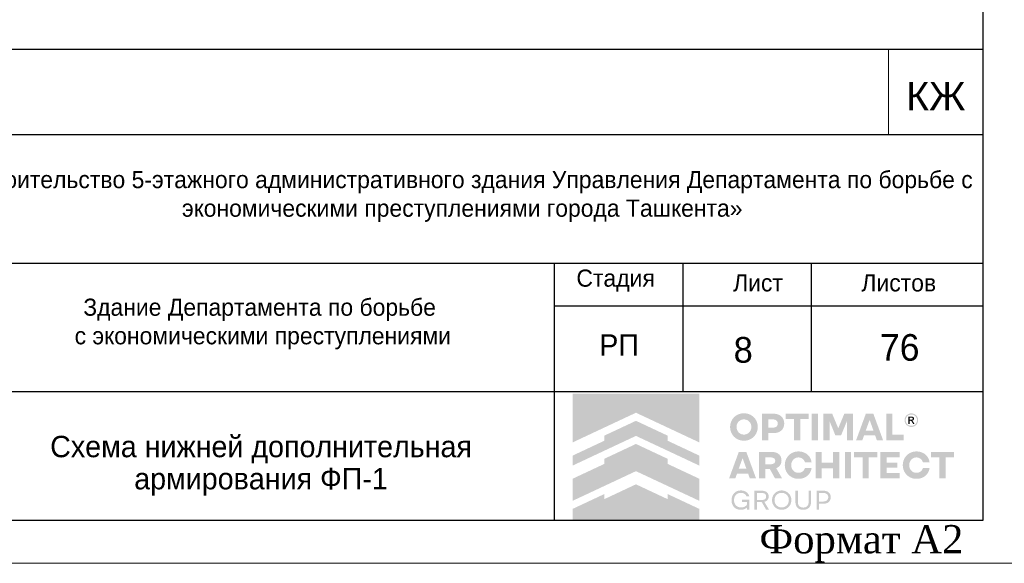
# Model space of a CAD drawing. Header units: millimetres. Extents: x -33345 to 4712671, y -3392 to 121473.
# Tile 87 of 256: x 583146 to 594638, y 44501 to 50845. Entities that reach past the tile are written whole.
import ezdxf

# ---------------------------------------------------------------- set-up
doc = ezdxf.new("R2010")
doc.units = ezdxf.units.MM
doc.layers.add('_линия', color=7, linetype='Continuous')
doc.layers.add('Маркировка', color=7, linetype='Continuous')
for name, color, linetype, lineweight in [('Lina', 7, 'Continuous', 20), ('КЖ Текст', 250, 'Continuous', 15), ('Текст', 7, 'Continuous', 20)]:
    doc.layers.add(name, color=color, linetype=linetype, lineweight=lineweight)
doc.styles.add('ISO', font='isocpeui.ttf')
doc.styles.get("Standard").update_dxf_attribs({"font": 'arial.ttf'})
doc.styles.add('Times New Roman', font='times.ttf')
doc.styles.add('X-U-RW-01$0$StyleROMANS', font='GOTHIC.TTF')

# ---------------------------------------------------------------- blocks, each defined once
blk = doc.blocks.new('awe4tD')
at = {"layer": 'Lina', "ltscale": 10}
blk.add_lwpolyline([(-44239015, 22734378), (-44314815, 22734378), (-44314815, 22776378), (-44239015, 22776378)], close=True, dxfattribs=at)
at = {"layer": 'Lina', "lineweight": 30, "ltscale": 10}
blk.add_lwpolyline([(-44239515, 22734878), (-44312815, 22734878), (-44312815, 22775878), (-44239515, 22775878)], close=True, dxfattribs=at)
at = {"layer": 'Lina', "ltscale": 10, "insert": (-44242123, 22734824), "char_height": 330, "width": 2502.94, "attachment_point": 1, "style": 'Times New Roman'}
blk.add_mtext('Формат А2', dxfattribs=at)
blk = doc.blocks.new('logo')
at = {"true_color": 0x90e0ed}
h = blk.add_hatch(color=141, dxfattribs=at)
h.dxf.hatch_style = 1
h.paths.add_polyline_path([(5.672, 5.668), (0.009, 5.668), (0.009, 3.483), (1.425, 4.147), (2.84, 4.81), (4.256, 4.147), (5.672, 3.483)])
at = {"true_color": 0x1f2877}
h = blk.add_hatch(color=166, dxfattribs=at)
h.dxf.hatch_style = 1
h.paths.add_polyline_path([(2.84, 4.449), (1.425, 3.786), (1.425, 3.558), (0.009, 2.894), (0.009, 2.448), (1.425, 3.112), (2.84, 3.775), (4.256, 3.112), (5.672, 2.448), (5.672, 2.894), (4.256, 3.558), (4.256, 3.786)])
h.paths.add_polyline_path([(2.84, 3.415), (1.425, 2.751), (1.425, 2.523), (0.009, 1.86), (0.009, 0.873), (1.425, 1.536), (2.84, 2.199), (4.256, 1.536), (5.672, 0.873), (5.672, 1.86), (4.256, 2.523), (4.256, 2.751)])
h.paths.add_polyline_path([(2.84, 1.611), (1.425, 0.947), (1.425, 1.176), (0.009, 0.512), (0.009, 0.005), (5.672, 0.005), (5.672, 0.512), (4.256, 1.176), (4.256, 0.947)])
at = {"true_color": 0x212121}
h = blk.add_hatch(color=250, dxfattribs=at)
h.dxf.hatch_style = 1
h.paths.add_polyline_path([(8.107, 4.61), (8.086, 4.63), (8.064, 4.649), (8.041, 4.667), (8.017, 4.683), (7.992, 4.699), (7.967, 4.713), (7.94, 4.726), (7.912, 4.738), (7.884, 4.749), (7.855, 4.759), (7.825, 4.766), (7.795, 4.773), (7.763, 4.778), (7.732, 4.782), (7.7, 4.784), (7.667, 4.785), (7.634, 4.784), (7.602, 4.782), (7.571, 4.778), (7.54, 4.773), (7.51, 4.766), (7.48, 4.758), (7.451, 4.749), (7.422, 4.738), (7.394, 4.725), (7.367, 4.712), (7.341, 4.697), (7.316, 4.682), (7.292, 4.665), (7.269, 4.648), (7.247, 4.629), (7.226, 4.609), (7.206, 4.588), (7.187, 4.566), (7.169, 4.544), (7.153, 4.52), (7.137, 4.495), (7.122, 4.47), (7.109, 4.443), (7.097, 4.416), (7.086, 4.387), (7.076, 4.359), (7.068, 4.329), (7.061, 4.299), (7.056, 4.268), (7.053, 4.237), (7.05, 4.205), (7.05, 4.173), (7.05, 4.14), (7.053, 4.108), (7.056, 4.077), (7.061, 4.047), (7.068, 4.016), (7.076, 3.987), (7.086, 3.958), (7.097, 3.93), (7.109, 3.903), (7.122, 3.876), (7.137, 3.85), (7.153, 3.826), (7.169, 3.802), (7.187, 3.779), (7.206, 3.757), (7.226, 3.736), (7.247, 3.716), (7.269, 3.697), (7.292, 3.679), (7.316, 3.662), (7.341, 3.647), (7.367, 3.633), (7.394, 3.619), (7.422, 3.607), (7.451, 3.596), (7.48, 3.587), (7.51, 3.579), (7.54, 3.573), (7.571, 3.568), (7.602, 3.564), (7.634, 3.562), (7.667, 3.561), (7.7, 3.562), (7.732, 3.564), (7.763, 3.568), (7.795, 3.573), (7.825, 3.579), (7.855, 3.587), (7.884, 3.596), (7.912, 3.607), (7.94, 3.619), (7.967, 3.633), (7.992, 3.647), (8.017, 3.662), (8.041, 3.679), (8.064, 3.697), (8.086, 3.716), (8.107, 3.736), (8.127, 3.757), (8.146, 3.779), (8.164, 3.802), (8.181, 3.826), (8.196, 3.85), (8.211, 3.876), (8.224, 3.903), (8.237, 3.93), (8.248, 3.958), (8.257, 3.987), (8.265, 4.016), (8.272, 4.047), (8.277, 4.077), (8.281, 4.108), (8.283, 4.14), (8.284, 4.173), (8.283, 4.205), (8.281, 4.237), (8.277, 4.268), (8.272, 4.299), (8.265, 4.329), (8.257, 4.359), (8.248, 4.387), (8.237, 4.416), (8.224, 4.443), (8.211, 4.47), (8.196, 4.495), (8.181, 4.52), (8.164, 4.544), (8.146, 4.567), (8.127, 4.589)])
h.paths.add_polyline_path([(7.841, 4.464), (7.854, 4.455), (7.867, 4.446), (7.879, 4.436), (7.891, 4.426), (7.902, 4.415), (7.913, 4.403), (7.923, 4.391), (7.933, 4.379), (7.942, 4.366), (7.95, 4.352), (7.958, 4.338), (7.965, 4.324), (7.972, 4.308), (7.977, 4.293), (7.982, 4.277), (7.987, 4.261), (7.99, 4.244), (7.993, 4.228), (7.995, 4.21), (7.996, 4.193), (7.996, 4.175), (7.996, 4.157), (7.995, 4.139), (7.993, 4.121), (7.99, 4.104), (7.987, 4.088), (7.982, 4.071), (7.977, 4.055), (7.972, 4.039), (7.965, 4.024), (7.958, 4.009), (7.95, 3.994), (7.942, 3.981), (7.933, 3.967), (7.923, 3.955), (7.913, 3.942), (7.902, 3.931), (7.891, 3.92), (7.879, 3.909), (7.867, 3.9), (7.854, 3.891), (7.841, 3.882), (7.827, 3.874), (7.813, 3.867), (7.798, 3.86), (7.783, 3.854), (7.767, 3.849), (7.751, 3.844), (7.735, 3.841), (7.718, 3.838), (7.701, 3.836), (7.684, 3.835), (7.667, 3.834), (7.649, 3.835), (7.632, 3.836), (7.615, 3.838), (7.598, 3.841), (7.582, 3.844), (7.566, 3.849), (7.551, 3.854), (7.535, 3.86), (7.521, 3.867), (7.506, 3.874), (7.492, 3.882), (7.479, 3.891), (7.466, 3.9), (7.454, 3.909), (7.442, 3.92), (7.431, 3.931), (7.42, 3.942), (7.41, 3.955), (7.4, 3.967), (7.391, 3.981), (7.383, 3.994), (7.375, 4.009), (7.368, 4.024), (7.362, 4.039), (7.356, 4.055), (7.351, 4.071), (7.347, 4.088), (7.343, 4.104), (7.34, 4.121), (7.338, 4.139), (7.337, 4.157), (7.337, 4.175), (7.337, 4.193), (7.338, 4.21), (7.34, 4.228), (7.343, 4.244), (7.347, 4.261), (7.351, 4.277), (7.356, 4.293), (7.362, 4.308), (7.368, 4.324), (7.375, 4.338), (7.383, 4.352), (7.391, 4.366), (7.4, 4.379), (7.41, 4.391), (7.42, 4.403), (7.431, 4.415), (7.442, 4.426), (7.454, 4.436), (7.466, 4.446), (7.479, 4.455), (7.492, 4.464), (7.506, 4.472), (7.521, 4.479), (7.535, 4.486), (7.551, 4.492), (7.566, 4.497), (7.582, 4.501), (7.598, 4.505), (7.615, 4.508), (7.632, 4.51), (7.649, 4.511), (7.667, 4.511), (7.684, 4.511), (7.701, 4.51), (7.718, 4.508), (7.735, 4.505), (7.751, 4.501), (7.767, 4.497), (7.783, 4.492), (7.798, 4.486), (7.813, 4.479), (7.827, 4.472)], flags=16)
h.paths.add_polyline_path([(9.335, 4.648), (9.319, 4.662), (9.301, 4.675), (9.283, 4.687), (9.264, 4.698), (9.245, 4.709), (9.224, 4.719), (9.203, 4.728), (9.181, 4.736), (9.158, 4.743), (9.134, 4.749), (9.11, 4.755), (9.085, 4.759), (9.059, 4.762), (9.032, 4.765), (9.005, 4.766), (8.977, 4.767), (8.47, 4.767), (8.47, 3.579), (8.75, 3.579), (8.75, 3.898), (8.977, 3.898), (9.005, 3.898), (9.032, 3.9), (9.059, 3.902), (9.085, 3.906), (9.11, 3.91), (9.134, 3.915), (9.158, 3.921), (9.181, 3.928), (9.203, 3.936), (9.224, 3.945), (9.245, 3.954), (9.264, 3.965), (9.283, 3.976), (9.301, 3.988), (9.319, 4.001), (9.335, 4.014), (9.35, 4.029), (9.365, 4.044), (9.379, 4.059), (9.391, 4.076), (9.403, 4.093), (9.414, 4.111), (9.424, 4.13), (9.432, 4.15), (9.44, 4.17), (9.447, 4.191), (9.453, 4.212), (9.458, 4.234), (9.461, 4.257), (9.464, 4.28), (9.466, 4.304), (9.466, 4.329), (9.466, 4.353), (9.464, 4.377), (9.461, 4.401), (9.458, 4.424), (9.453, 4.446), (9.447, 4.468), (9.44, 4.489), (9.432, 4.51), (9.424, 4.53), (9.414, 4.549), (9.403, 4.567), (9.391, 4.585), (9.379, 4.602), (9.365, 4.618), (9.35, 4.633)])
h.paths.add_polyline_path([(8.75, 4.511), (8.959, 4.511), (8.984, 4.511), (9.008, 4.508), (9.031, 4.505), (9.052, 4.499), (9.071, 4.492), (9.09, 4.484), (9.106, 4.474), (9.121, 4.463), (9.135, 4.45), (9.147, 4.436), (9.156, 4.421), (9.165, 4.404), (9.171, 4.387), (9.175, 4.368), (9.178, 4.348), (9.179, 4.327), (9.178, 4.306), (9.175, 4.287), (9.171, 4.268), (9.165, 4.251), (9.156, 4.235), (9.147, 4.22), (9.135, 4.206), (9.121, 4.193), (9.106, 4.182), (9.09, 4.172), (9.071, 4.164), (9.052, 4.157), (9.031, 4.151), (9.008, 4.148), (8.984, 4.145), (8.959, 4.144), (8.75, 4.144)], flags=16)
h.paths.add_polyline_path([(10.558, 4.767), (9.528, 4.767), (9.528, 4.529), (9.904, 4.529), (9.904, 3.579), (10.182, 3.579), (10.182, 4.529), (10.558, 4.529)])
h.paths.add_polyline_path([(10.975, 4.767), (10.695, 4.767), (10.695, 3.579), (10.975, 3.579)])
h.paths.add_polyline_path([(11.611, 4.767), (11.223, 4.767), (11.223, 3.579), (11.498, 3.579), (11.498, 4.426), (11.751, 3.806), (12.012, 3.806), (12.267, 4.426), (12.267, 3.579), (12.542, 3.579), (12.542, 4.767), (12.154, 4.767), (11.882, 4.116)])
h.paths.add_polyline_path([(13.451, 4.767), (13.116, 4.767), (12.68, 3.579), (12.959, 3.579), (13.038, 3.799), (13.529, 3.799), (13.609, 3.579), (13.888, 3.579)])
h.paths.add_polyline_path([(13.285, 4.487), (13.457, 4.01), (13.111, 4.01)], flags=16)
h.paths.add_polyline_path([(14.306, 4.767), (14.026, 4.767), (14.026, 3.579), (14.808, 3.579), (14.808, 3.827), (14.306, 3.827)])
h.paths.add_polyline_path([(15.871, 2.84), (15.857, 2.86), (15.841, 2.879), (15.825, 2.898), (15.808, 2.916), (15.79, 2.933), (15.771, 2.949), (15.752, 2.964), (15.731, 2.978), (15.71, 2.992), (15.688, 3.004), (15.666, 3.016), (15.643, 3.027), (15.619, 3.037), (15.594, 3.046), (15.569, 3.053), (15.543, 3.06), (15.516, 3.066), (15.49, 3.071), (15.462, 3.074), (15.434, 3.077), (15.406, 3.079), (15.377, 3.079), (15.344, 3.078), (15.312, 3.076), (15.281, 3.072), (15.25, 3.067), (15.22, 3.061), (15.191, 3.052), (15.162, 3.043), (15.134, 3.031), (15.106, 3.019), (15.08, 3.005), (15.054, 2.991), (15.03, 2.975), (15.006, 2.958), (14.984, 2.94), (14.962, 2.921), (14.942, 2.901), (14.922, 2.88), (14.903, 2.858), (14.886, 2.835), (14.869, 2.811), (14.854, 2.787), (14.84, 2.761), (14.827, 2.734), (14.815, 2.707), (14.804, 2.679), (14.795, 2.65), (14.787, 2.621), (14.78, 2.591), (14.775, 2.561), (14.772, 2.53), (14.769, 2.499), (14.769, 2.468), (14.769, 2.436), (14.772, 2.405), (14.775, 2.374), (14.78, 2.344), (14.787, 2.314), (14.795, 2.285), (14.804, 2.256), (14.815, 2.228), (14.827, 2.201), (14.84, 2.174), (14.854, 2.149), (14.869, 2.124), (14.886, 2.1), (14.903, 2.077), (14.922, 2.055), (14.942, 2.034), (14.962, 2.014), (14.984, 1.995), (15.006, 1.977), (15.03, 1.96), (15.054, 1.945), (15.08, 1.93), (15.106, 1.916), (15.134, 1.904), (15.162, 1.893), (15.191, 1.883), (15.22, 1.875), (15.25, 1.868), (15.281, 1.863), (15.312, 1.859), (15.344, 1.857), (15.377, 1.856), (15.406, 1.856), (15.434, 1.858), (15.462, 1.861), (15.49, 1.864), (15.516, 1.869), (15.543, 1.875), (15.569, 1.882), (15.594, 1.89), (15.619, 1.898), (15.643, 1.908), (15.666, 1.919), (15.688, 1.931), (15.71, 1.943), (15.731, 1.957), (15.752, 1.971), (15.771, 1.986), (15.79, 2.002), (15.808, 2.019), (15.825, 2.037), (15.841, 2.056), (15.857, 2.075), (15.871, 2.096), (15.885, 2.117), (15.898, 2.139), (15.91, 2.161), (15.921, 2.185), (15.93, 2.209), (15.939, 2.233), (15.947, 2.259), (15.953, 2.284), (15.959, 2.311), (15.964, 2.338), (15.668, 2.338), (15.659, 2.314), (15.649, 2.291), (15.638, 2.269), (15.625, 2.249), (15.61, 2.23), (15.594, 2.213), (15.576, 2.196), (15.557, 2.181), (15.536, 2.168), (15.515, 2.156), (15.493, 2.146), (15.471, 2.138), (15.448, 2.132), (15.424, 2.127), (15.4, 2.125), (15.375, 2.124), (15.358, 2.124), (15.342, 2.125), (15.326, 2.127), (15.31, 2.13), (15.294, 2.134), (15.279, 2.139), (15.264, 2.144), (15.249, 2.15), (15.235, 2.157), (15.221, 2.165), (15.207, 2.173), (15.195, 2.182), (15.182, 2.191), (15.17, 2.201), (15.159, 2.212), (15.148, 2.223), (15.138, 2.235), (15.128, 2.247), (15.119, 2.26), (15.11, 2.273), (15.102, 2.287), (15.094, 2.302), (15.087, 2.316), (15.081, 2.332), (15.075, 2.348), (15.07, 2.364), (15.066, 2.381), (15.062, 2.397), (15.059, 2.414), (15.057, 2.432), (15.056, 2.45), (15.056, 2.468), (15.056, 2.486), (15.057, 2.503), (15.059, 2.521), (15.062, 2.538), (15.066, 2.555), (15.07, 2.571), (15.075, 2.587), (15.081, 2.603), (15.087, 2.619), (15.094, 2.634), (15.102, 2.648), (15.11, 2.662), (15.119, 2.675), (15.128, 2.688), (15.138, 2.7), (15.148, 2.712), (15.159, 2.723), (15.17, 2.734), (15.182, 2.744), (15.195, 2.753), (15.207, 2.762), (15.221, 2.77), (15.235, 2.778), (15.249, 2.785), (15.264, 2.791), (15.279, 2.797), (15.294, 2.801), (15.31, 2.805), (15.326, 2.808), (15.342, 2.81), (15.358, 2.811), (15.375, 2.812), (15.4, 2.811), (15.424, 2.808), (15.448, 2.803), (15.471, 2.797), (15.493, 2.789), (15.515, 2.779), (15.536, 2.767), (15.557, 2.754), (15.576, 2.739), (15.594, 2.722), (15.61, 2.705), (15.625, 2.686), (15.638, 2.666), (15.649, 2.644), (15.659, 2.621), (15.668, 2.597), (15.964, 2.597), (15.959, 2.624), (15.953, 2.651), (15.947, 2.677), (15.939, 2.702), (15.93, 2.726), (15.921, 2.75), (15.91, 2.774), (15.898, 2.796), (15.885, 2.818)])
h.paths.add_polyline_path([(14.632, 3.061), (13.76, 3.061), (13.76, 1.874), (14.632, 1.874), (14.632, 2.122), (14.04, 2.122), (14.04, 2.359), (14.528, 2.359), (14.528, 2.572), (14.04, 2.572), (14.04, 2.813), (14.632, 2.813)])
h.paths.add_polyline_path([(13.624, 3.061), (12.593, 3.061), (12.593, 2.824), (12.969, 2.824), (12.969, 1.874), (13.248, 1.874), (13.248, 2.824), (13.624, 2.824)])
h.paths.add_polyline_path([(12.457, 3.061), (12.177, 3.061), (12.177, 1.874), (12.457, 1.874)])
h.paths.add_polyline_path([(11.929, 3.061), (11.648, 3.061), (11.648, 2.572), (11.147, 2.572), (11.147, 3.061), (10.867, 3.061), (10.867, 1.874), (11.147, 1.874), (11.147, 2.329), (11.648, 2.329), (11.648, 1.874), (11.929, 1.874)])
h.paths.add_polyline_path([(10.624, 2.796), (10.611, 2.818), (10.597, 2.84), (10.583, 2.86), (10.567, 2.879), (10.551, 2.898), (10.534, 2.916), (10.516, 2.933), (10.497, 2.949), (10.477, 2.964), (10.457, 2.978), (10.436, 2.992), (10.414, 3.004), (10.392, 3.016), (10.368, 3.027), (10.344, 3.037), (10.32, 3.046), (10.294, 3.053), (10.269, 3.06), (10.242, 3.066), (10.215, 3.071), (10.188, 3.074), (10.16, 3.077), (10.132, 3.079), (10.103, 3.079), (10.07, 3.078), (10.038, 3.076), (10.007, 3.072), (9.976, 3.067), (9.946, 3.061), (9.917, 3.052), (9.888, 3.043), (9.86, 3.031), (9.832, 3.019), (9.806, 3.005), (9.78, 2.991), (9.756, 2.975), (9.732, 2.958), (9.71, 2.94), (9.688, 2.921), (9.667, 2.901), (9.648, 2.88), (9.629, 2.858), (9.612, 2.835), (9.595, 2.811), (9.58, 2.787), (9.566, 2.761), (9.553, 2.734), (9.541, 2.707), (9.53, 2.679), (9.52, 2.65), (9.512, 2.621), (9.506, 2.591), (9.501, 2.561), (9.497, 2.53), (9.495, 2.499), (9.494, 2.468), (9.495, 2.436), (9.497, 2.405), (9.501, 2.374), (9.506, 2.344), (9.512, 2.314), (9.52, 2.285), (9.53, 2.256), (9.541, 2.228), (9.553, 2.201), (9.566, 2.174), (9.58, 2.149), (9.595, 2.124), (9.612, 2.1), (9.629, 2.077), (9.648, 2.055), (9.667, 2.034), (9.688, 2.014), (9.71, 1.995), (9.732, 1.977), (9.756, 1.96), (9.78, 1.945), (9.806, 1.93), (9.832, 1.916), (9.86, 1.904), (9.888, 1.893), (9.917, 1.883), (9.946, 1.875), (9.976, 1.868), (10.007, 1.863), (10.038, 1.859), (10.07, 1.857), (10.103, 1.856), (10.132, 1.856), (10.16, 1.858), (10.188, 1.861), (10.215, 1.864), (10.242, 1.869), (10.269, 1.875), (10.294, 1.882), (10.32, 1.89), (10.344, 1.898), (10.368, 1.908), (10.392, 1.919), (10.414, 1.931), (10.436, 1.943), (10.457, 1.957), (10.477, 1.971), (10.497, 1.986), (10.516, 2.002), (10.534, 2.019), (10.551, 2.037), (10.567, 2.056), (10.583, 2.075), (10.597, 2.096), (10.611, 2.117), (10.624, 2.139), (10.636, 2.161), (10.646, 2.185), (10.656, 2.209), (10.665, 2.233), (10.673, 2.259), (10.679, 2.284), (10.685, 2.311), (10.689, 2.338), (10.393, 2.338), (10.385, 2.314), (10.375, 2.291), (10.364, 2.269), (10.351, 2.249), (10.336, 2.23), (10.32, 2.213), (10.302, 2.196), (10.282, 2.181), (10.262, 2.168), (10.241, 2.156), (10.219, 2.146), (10.197, 2.138), (10.174, 2.132), (10.15, 2.127), (10.126, 2.125), (10.101, 2.124), (10.084, 2.124), (10.068, 2.125), (10.052, 2.127), (10.036, 2.13), (10.02, 2.134), (10.005, 2.139), (9.99, 2.144), (9.975, 2.15), (9.961, 2.157), (9.947, 2.165), (9.933, 2.173), (9.92, 2.182), (9.908, 2.191), (9.896, 2.201), (9.885, 2.212), (9.874, 2.223), (9.864, 2.235), (9.854, 2.247), (9.844, 2.26), (9.836, 2.273), (9.828, 2.287), (9.82, 2.302), (9.813, 2.316), (9.806, 2.332), (9.801, 2.348), (9.796, 2.364), (9.791, 2.381), (9.788, 2.397), (9.785, 2.414), (9.783, 2.432), (9.782, 2.45), (9.782, 2.468), (9.782, 2.486), (9.783, 2.503), (9.785, 2.521), (9.788, 2.538), (9.791, 2.555), (9.796, 2.571), (9.801, 2.587), (9.806, 2.603), (9.813, 2.619), (9.82, 2.634), (9.828, 2.648), (9.836, 2.662), (9.844, 2.675), (9.854, 2.688), (9.864, 2.7), (9.874, 2.712), (9.885, 2.723), (9.896, 2.734), (9.908, 2.744), (9.92, 2.753), (9.933, 2.762), (9.947, 2.77), (9.961, 2.778), (9.975, 2.785), (9.99, 2.791), (10.005, 2.797), (10.02, 2.801), (10.036, 2.805), (10.052, 2.808), (10.068, 2.81), (10.084, 2.811), (10.101, 2.812), (10.126, 2.811), (10.15, 2.808), (10.174, 2.803), (10.197, 2.797), (10.219, 2.789), (10.241, 2.779), (10.262, 2.767), (10.282, 2.754), (10.302, 2.739), (10.32, 2.722), (10.336, 2.705), (10.351, 2.686), (10.364, 2.666), (10.375, 2.644), (10.385, 2.621), (10.393, 2.597), (10.689, 2.597), (10.685, 2.624), (10.679, 2.651), (10.673, 2.677), (10.665, 2.702), (10.656, 2.726), (10.646, 2.75), (10.636, 2.774)])
h.paths.add_polyline_path([(9.251, 2.936), (9.221, 2.962), (9.189, 2.986), (9.153, 3.006), (9.113, 3.023), (9.07, 3.037), (9.024, 3.047), (8.974, 3.055), (8.921, 3.06), (8.865, 3.061), (8.347, 3.061), (8.347, 1.874), (8.628, 1.874), (8.628, 2.294), (8.826, 2.294), (9.057, 1.874), (9.372, 1.874), (9.108, 2.335), (9.136, 2.346), (9.162, 2.359), (9.187, 2.374), (9.21, 2.39), (9.231, 2.407), (9.25, 2.425), (9.268, 2.445), (9.284, 2.466), (9.299, 2.488), (9.311, 2.512), (9.322, 2.537), (9.33, 2.563), (9.337, 2.59), (9.342, 2.619), (9.345, 2.649), (9.346, 2.68), (9.344, 2.725), (9.338, 2.766), (9.328, 2.805), (9.315, 2.842), (9.297, 2.876), (9.276, 2.907)])
h.paths.add_polyline_path([(8.949, 2.802), (8.967, 2.796), (8.984, 2.789), (8.999, 2.781), (9.012, 2.772), (9.024, 2.761), (9.035, 2.75), (9.044, 2.737), (9.051, 2.724), (9.056, 2.709), (9.06, 2.693), (9.063, 2.677), (9.064, 2.659), (9.063, 2.642), (9.06, 2.626), (9.056, 2.61), (9.051, 2.596), (9.044, 2.582), (9.035, 2.57), (9.024, 2.559), (9.012, 2.548), (8.999, 2.539), (8.984, 2.531), (8.967, 2.524), (8.949, 2.518), (8.93, 2.514), (8.909, 2.511), (8.887, 2.509), (8.863, 2.508), (8.628, 2.508), (8.628, 2.812), (8.863, 2.812), (8.887, 2.811), (8.909, 2.809), (8.93, 2.806)], flags=16)
h.paths.add_polyline_path([(7.773, 3.061), (7.438, 3.061), (7.002, 1.874), (7.28, 1.874), (7.36, 2.093), (7.851, 2.093), (7.931, 1.874), (8.209, 1.874)])
h.paths.add_polyline_path([(7.606, 2.781), (7.778, 2.304), (7.433, 2.304)], flags=16)
h.paths.add_polyline_path([(17.059, 3.061), (16.029, 3.061), (16.029, 2.824), (16.405, 2.824), (16.405, 1.874), (16.683, 1.874), (16.683, 2.824), (17.059, 2.824)])
at = {"true_color": 0xa7a9ac}
h = blk.add_hatch(color=253, dxfattribs=at)
h.dxf.hatch_style = 1
h.paths.add_polyline_path([(15.277, 4.754), (15.255, 4.763), (15.232, 4.77), (15.208, 4.776), (15.185, 4.779), (15.164, 4.781), (15.162, 4.781), (15.138, 4.781), (15.127, 4.78), (15.114, 4.779), (15.101, 4.777), (15.088, 4.775), (15.076, 4.772), (15.063, 4.769), (15.05, 4.765), (15.038, 4.76), (15.026, 4.755), (14.997, 4.739), (14.969, 4.721), (14.945, 4.701), (14.923, 4.679), (14.903, 4.654), (14.886, 4.628), (14.872, 4.599), (14.86, 4.567), (14.856, 4.553), (14.853, 4.539), (14.85, 4.525), (14.848, 4.51), (14.847, 4.496), (14.847, 4.481), (14.847, 4.466), (14.848, 4.452), (14.851, 4.426), (14.857, 4.402), (14.864, 4.378), (14.873, 4.355), (14.884, 4.333), (14.896, 4.312), (14.911, 4.291), (14.928, 4.272), (14.94, 4.259), (14.954, 4.247), (14.968, 4.236), (14.982, 4.225), (14.997, 4.216), (15.013, 4.207), (15.029, 4.2), (15.046, 4.193), (15.064, 4.187), (15.082, 4.182), (15.1, 4.179), (15.119, 4.176), (15.14, 4.175), (15.16, 4.175), (15.181, 4.176), (15.202, 4.179), (15.222, 4.183), (15.241, 4.188), (15.26, 4.195), (15.279, 4.203), (15.297, 4.212), (15.314, 4.222), (15.331, 4.234), (15.347, 4.247), (15.364, 4.263), (15.38, 4.28), (15.395, 4.298), (15.408, 4.317), (15.419, 4.337), (15.429, 4.358), (15.437, 4.38), (15.444, 4.403), (15.448, 4.418), (15.45, 4.433), (15.452, 4.448), (15.453, 4.463), (15.454, 4.466), (15.454, 4.49), (15.453, 4.501), (15.45, 4.523), (15.446, 4.544), (15.441, 4.565), (15.434, 4.586), (15.426, 4.605), (15.416, 4.624), (15.405, 4.643), (15.392, 4.661), (15.38, 4.676), (15.368, 4.69), (15.354, 4.703), (15.34, 4.715), (15.326, 4.726), (15.31, 4.736), (15.294, 4.745)])
h.paths.add_polyline_path([(15.249, 4.711), (15.292, 4.687), (15.329, 4.657), (15.36, 4.619), (15.383, 4.576), (15.398, 4.529), (15.403, 4.478), (15.398, 4.427), (15.383, 4.379), (15.36, 4.336), (15.329, 4.299), (15.291, 4.268), (15.248, 4.245), (15.2, 4.23), (15.149, 4.225), (15.099, 4.23), (15.051, 4.245), (15.009, 4.268), (14.971, 4.299), (14.941, 4.337), (14.917, 4.38), (14.903, 4.427), (14.897, 4.478), (14.903, 4.529), (14.917, 4.576), (14.941, 4.619), (14.972, 4.657), (15.009, 4.688), (15.052, 4.711), (15.099, 4.726), (15.15, 4.731), (15.201, 4.726)], flags=16)
h.paths.add_polyline_path([(15.197, 4.632), (15.209, 4.629), (15.219, 4.625), (15.227, 4.621), (15.235, 4.616), (15.242, 4.61), (15.249, 4.603), (15.254, 4.596), (15.259, 4.587), (15.263, 4.578), (15.267, 4.565), (15.269, 4.553), (15.269, 4.541), (15.267, 4.529), (15.264, 4.518), (15.259, 4.507), (15.252, 4.496), (15.244, 4.486), (15.238, 4.48), (15.232, 4.475), (15.225, 4.471), (15.218, 4.467), (15.211, 4.464), (15.203, 4.461), (15.196, 4.459), (15.187, 4.458), (15.177, 4.456), (15.177, 4.456), (15.189, 4.449), (15.197, 4.445), (15.203, 4.439), (15.209, 4.433), (15.215, 4.426), (15.226, 4.413), (15.235, 4.399), (15.245, 4.386), (15.254, 4.372), (15.29, 4.313), (15.291, 4.311), (15.289, 4.31), (15.23, 4.31), (15.226, 4.312), (15.182, 4.389), (15.157, 4.425), (15.152, 4.43), (15.147, 4.435), (15.141, 4.439), (15.135, 4.442), (15.129, 4.445), (15.122, 4.447), (15.115, 4.448), (15.107, 4.448), (15.072, 4.449), (15.07, 4.449), (15.07, 4.311), (15.018, 4.311), (15.018, 4.636), (15.02, 4.637), (15.161, 4.635), (15.173, 4.635), (15.185, 4.634)], flags=0)
h.paths.add_polyline_path([(15.178, 4.588), (15.187, 4.584), (15.196, 4.579), (15.2, 4.576), (15.203, 4.572), (15.206, 4.568), (15.209, 4.564), (15.211, 4.559), (15.212, 4.554), (15.213, 4.549), (15.213, 4.544), (15.213, 4.538), (15.212, 4.533), (15.211, 4.528), (15.209, 4.523), (15.206, 4.518), (15.203, 4.514), (15.199, 4.51), (15.195, 4.506), (15.19, 4.503), (15.184, 4.5), (15.178, 4.499), (15.173, 4.497), (15.161, 4.495), (15.15, 4.494), (15.138, 4.494), (15.127, 4.494), (15.074, 4.493), (15.071, 4.493), (15.071, 4.592), (15.096, 4.592), (15.159, 4.591), (15.169, 4.59)], flags=0)
h.paths.add_polyline_path([(15.267, 4.565), (15.263, 4.578), (15.259, 4.587), (15.254, 4.596), (15.249, 4.603), (15.242, 4.61), (15.235, 4.616), (15.227, 4.621), (15.219, 4.625), (15.209, 4.629), (15.197, 4.632), (15.185, 4.634), (15.173, 4.635), (15.161, 4.635), (15.02, 4.637), (15.018, 4.636), (15.018, 4.311), (15.07, 4.311), (15.07, 4.449), (15.072, 4.449), (15.107, 4.448), (15.115, 4.448), (15.122, 4.447), (15.129, 4.445), (15.135, 4.442), (15.141, 4.439), (15.147, 4.435), (15.152, 4.43), (15.157, 4.425), (15.182, 4.389), (15.226, 4.312), (15.23, 4.31), (15.289, 4.31), (15.291, 4.311), (15.29, 4.313), (15.254, 4.372), (15.245, 4.386), (15.235, 4.399), (15.226, 4.413), (15.215, 4.426), (15.209, 4.433), (15.203, 4.439), (15.197, 4.445), (15.189, 4.449), (15.177, 4.456), (15.187, 4.458), (15.196, 4.459), (15.203, 4.461), (15.211, 4.464), (15.218, 4.467), (15.225, 4.471), (15.232, 4.475), (15.238, 4.48), (15.244, 4.486), (15.252, 4.496), (15.259, 4.507), (15.264, 4.518), (15.267, 4.529), (15.269, 4.541), (15.269, 4.553)], flags=0)
h = blk.add_hatch(color=253, dxfattribs=at)
h.dxf.hatch_style = 1
h.paths.add_polyline_path([(15.242, 4.61), (15.235, 4.616), (15.227, 4.621), (15.219, 4.625), (15.209, 4.629), (15.197, 4.632), (15.185, 4.634), (15.173, 4.635), (15.161, 4.635), (15.02, 4.637), (15.018, 4.636), (15.018, 4.311), (15.07, 4.311), (15.07, 4.449), (15.072, 4.449), (15.107, 4.448), (15.115, 4.448), (15.122, 4.447), (15.129, 4.445), (15.135, 4.442), (15.141, 4.439), (15.147, 4.435), (15.152, 4.43), (15.157, 4.425), (15.182, 4.389), (15.226, 4.312), (15.23, 4.31), (15.289, 4.31), (15.291, 4.311), (15.29, 4.313), (15.254, 4.372), (15.245, 4.386), (15.235, 4.399), (15.226, 4.413), (15.215, 4.426), (15.209, 4.433), (15.203, 4.439), (15.197, 4.445), (15.189, 4.449), (15.177, 4.456), (15.187, 4.458), (15.196, 4.459), (15.203, 4.461), (15.211, 4.464), (15.218, 4.467), (15.225, 4.471), (15.232, 4.475), (15.238, 4.48), (15.244, 4.486), (15.252, 4.496), (15.259, 4.507), (15.264, 4.518), (15.267, 4.529), (15.269, 4.541), (15.269, 4.553), (15.267, 4.565), (15.263, 4.578), (15.259, 4.587), (15.254, 4.596), (15.249, 4.603)])
h.paths.add_polyline_path([(15.169, 4.59), (15.178, 4.588), (15.187, 4.584), (15.196, 4.579), (15.2, 4.576), (15.203, 4.572), (15.206, 4.568), (15.209, 4.564), (15.211, 4.559), (15.212, 4.554), (15.213, 4.549), (15.213, 4.544), (15.213, 4.538), (15.212, 4.533), (15.211, 4.528), (15.209, 4.523), (15.206, 4.518), (15.203, 4.514), (15.199, 4.51), (15.195, 4.506), (15.19, 4.503), (15.184, 4.5), (15.178, 4.499), (15.173, 4.497), (15.161, 4.495), (15.15, 4.494), (15.138, 4.494), (15.127, 4.494), (15.074, 4.493), (15.071, 4.493), (15.071, 4.592), (15.096, 4.592), (15.159, 4.591)], flags=16)
h = blk.add_hatch(color=253, dxfattribs=at)
h.dxf.hatch_style = 1
h.paths.add_polyline_path([(7.824, 1.219), (7.813, 1.23), (7.803, 1.24), (7.791, 1.249), (7.78, 1.258), (7.768, 1.267), (7.756, 1.275), (7.743, 1.283), (7.73, 1.29), (7.716, 1.297), (7.703, 1.303), (7.688, 1.309), (7.674, 1.314), (7.659, 1.319), (7.644, 1.323), (7.628, 1.326), (7.613, 1.329), (7.597, 1.332), (7.581, 1.334), (7.564, 1.335), (7.547, 1.336), (7.53, 1.336), (7.506, 1.335), (7.483, 1.334), (7.461, 1.331), (7.439, 1.328), (7.417, 1.323), (7.396, 1.317), (7.376, 1.31), (7.356, 1.302), (7.337, 1.293), (7.319, 1.284), (7.301, 1.273), (7.284, 1.262), (7.268, 1.25), (7.253, 1.237), (7.238, 1.224), (7.224, 1.21), (7.211, 1.195), (7.199, 1.179), (7.187, 1.163), (7.176, 1.146), (7.166, 1.129), (7.157, 1.11), (7.149, 1.092), (7.141, 1.073), (7.134, 1.053), (7.128, 1.033), (7.124, 1.012), (7.119, 0.991), (7.116, 0.97), (7.114, 0.949), (7.113, 0.927), (7.112, 0.904), (7.113, 0.88), (7.114, 0.857), (7.116, 0.834), (7.12, 0.811), (7.124, 0.789), (7.129, 0.768), (7.135, 0.747), (7.142, 0.727), (7.15, 0.707), (7.159, 0.688), (7.168, 0.67), (7.178, 0.652), (7.189, 0.636), (7.201, 0.62), (7.214, 0.605), (7.227, 0.59), (7.241, 0.577), (7.255, 0.564), (7.271, 0.552), (7.286, 0.54), (7.303, 0.53), (7.32, 0.52), (7.338, 0.511), (7.357, 0.503), (7.376, 0.496), (7.396, 0.49), (7.416, 0.485), (7.436, 0.48), (7.458, 0.477), (7.479, 0.475), (7.501, 0.473), (7.524, 0.473), (7.546, 0.473), (7.567, 0.474), (7.588, 0.476), (7.608, 0.479), (7.627, 0.483), (7.646, 0.488), (7.664, 0.493), (7.682, 0.5), (7.699, 0.507), (7.716, 0.514), (7.732, 0.523), (7.747, 0.532), (7.761, 0.541), (7.775, 0.551), (7.789, 0.562), (7.802, 0.574), (7.802, 0.485), (7.911, 0.485), (7.911, 0.921), (7.578, 0.921), (7.578, 0.827), (7.802, 0.827), (7.802, 0.709), (7.794, 0.695), (7.785, 0.681), (7.774, 0.668), (7.763, 0.656), (7.75, 0.645), (7.735, 0.634), (7.72, 0.624), (7.703, 0.615), (7.685, 0.606), (7.666, 0.599), (7.647, 0.593), (7.627, 0.588), (7.606, 0.584), (7.585, 0.581), (7.563, 0.58), (7.54, 0.579), (7.522, 0.579), (7.505, 0.58), (7.488, 0.582), (7.472, 0.585), (7.456, 0.588), (7.441, 0.592), (7.425, 0.597), (7.411, 0.602), (7.396, 0.608), (7.383, 0.615), (7.369, 0.622), (7.357, 0.63), (7.345, 0.639), (7.333, 0.648), (7.322, 0.658), (7.311, 0.668), (7.301, 0.679), (7.292, 0.69), (7.283, 0.702), (7.275, 0.715), (7.267, 0.728), (7.26, 0.741), (7.253, 0.756), (7.247, 0.77), (7.242, 0.786), (7.237, 0.801), (7.234, 0.817), (7.23, 0.834), (7.228, 0.851), (7.226, 0.868), (7.225, 0.886), (7.225, 0.904), (7.225, 0.921), (7.226, 0.938), (7.228, 0.954), (7.23, 0.97), (7.233, 0.986), (7.236, 1.001), (7.24, 1.016), (7.245, 1.031), (7.25, 1.046), (7.256, 1.06), (7.262, 1.074), (7.27, 1.087), (7.277, 1.099), (7.285, 1.112), (7.294, 1.123), (7.304, 1.135), (7.314, 1.145), (7.324, 1.155), (7.335, 1.165), (7.347, 1.174), (7.359, 1.182), (7.371, 1.19), (7.385, 1.197), (7.398, 1.204), (7.412, 1.21), (7.427, 1.215), (7.442, 1.22), (7.458, 1.223), (7.474, 1.226), (7.49, 1.228), (7.508, 1.229), (7.525, 1.23), (7.547, 1.229), (7.569, 1.227), (7.59, 1.224), (7.61, 1.219), (7.629, 1.214), (7.648, 1.207), (7.667, 1.199), (7.684, 1.189), (7.701, 1.178), (7.716, 1.166), (7.73, 1.154), (7.743, 1.14), (7.755, 1.125), (7.765, 1.109), (7.775, 1.091), (7.783, 1.073), (7.908, 1.073), (7.903, 1.089), (7.897, 1.104), (7.891, 1.118), (7.884, 1.132), (7.877, 1.146), (7.869, 1.159), (7.861, 1.172), (7.852, 1.185), (7.843, 1.197), (7.834, 1.208)])
h.paths.add_polyline_path([(8.756, 1.163), (8.751, 1.175), (8.746, 1.187), (8.74, 1.198), (8.733, 1.208), (8.725, 1.219), (8.717, 1.229), (8.709, 1.238), (8.7, 1.247), (8.69, 1.255), (8.68, 1.263), (8.669, 1.271), (8.658, 1.278), (8.646, 1.285), (8.634, 1.291), (8.621, 1.296), (8.608, 1.301), (8.594, 1.306), (8.579, 1.31), (8.565, 1.314), (8.549, 1.317), (8.534, 1.319), (8.517, 1.321), (8.501, 1.322), (8.484, 1.323), (8.466, 1.323), (8.136, 1.323), (8.136, 0.485), (8.245, 0.485), (8.245, 0.814), (8.464, 0.814), (8.654, 0.485), (8.783, 0.485), (8.579, 0.828), (8.602, 0.835), (8.623, 0.843), (8.643, 0.853), (8.662, 0.863), (8.679, 0.875), (8.695, 0.888), (8.709, 0.902), (8.723, 0.917), (8.734, 0.933), (8.744, 0.95), (8.753, 0.968), (8.76, 0.986), (8.766, 1.006), (8.769, 1.026), (8.772, 1.047), (8.773, 1.07), (8.772, 1.084), (8.771, 1.098), (8.77, 1.112), (8.767, 1.125), (8.764, 1.138), (8.761, 1.151)])
h.paths.add_polyline_path([(8.245, 1.223), (8.455, 1.223), (8.479, 1.223), (8.501, 1.221), (8.522, 1.218), (8.541, 1.213), (8.56, 1.207), (8.577, 1.2), (8.592, 1.192), (8.606, 1.182), (8.619, 1.171), (8.63, 1.159), (8.639, 1.146), (8.647, 1.132), (8.653, 1.117), (8.657, 1.101), (8.659, 1.084), (8.66, 1.066), (8.659, 1.047), (8.657, 1.03), (8.653, 1.014), (8.647, 0.999), (8.639, 0.985), (8.63, 0.972), (8.619, 0.96), (8.606, 0.949), (8.592, 0.94), (8.577, 0.931), (8.56, 0.924), (8.541, 0.918), (8.522, 0.914), (8.501, 0.911), (8.479, 0.909), (8.455, 0.908), (8.245, 0.908)], flags=16)
h.paths.add_polyline_path([(9.702, 1.165), (9.689, 1.181), (9.676, 1.197), (9.662, 1.212), (9.647, 1.226), (9.631, 1.239), (9.615, 1.252), (9.598, 1.263), (9.581, 1.274), (9.563, 1.285), (9.544, 1.294), (9.525, 1.303), (9.505, 1.311), (9.484, 1.317), (9.464, 1.323), (9.443, 1.328), (9.421, 1.331), (9.399, 1.334), (9.377, 1.336), (9.355, 1.336), (9.332, 1.336), (9.31, 1.334), (9.288, 1.331), (9.266, 1.328), (9.245, 1.323), (9.225, 1.317), (9.204, 1.311), (9.184, 1.303), (9.165, 1.294), (9.146, 1.285), (9.128, 1.274), (9.111, 1.263), (9.094, 1.252), (9.078, 1.239), (9.062, 1.226), (9.047, 1.212), (9.033, 1.197), (9.02, 1.181), (9.007, 1.165), (8.995, 1.148), (8.984, 1.131), (8.974, 1.113), (8.965, 1.094), (8.956, 1.075), (8.948, 1.055), (8.941, 1.034), (8.936, 1.014), (8.931, 0.993), (8.928, 0.971), (8.925, 0.949), (8.923, 0.927), (8.923, 0.904), (8.923, 0.882), (8.925, 0.859), (8.928, 0.838), (8.931, 0.816), (8.936, 0.795), (8.941, 0.774), (8.948, 0.754), (8.956, 0.734), (8.965, 0.715), (8.974, 0.696), (8.984, 0.678), (8.995, 0.66), (9.007, 0.644), (9.02, 0.628), (9.033, 0.612), (9.047, 0.597), (9.062, 0.583), (9.078, 0.57), (9.094, 0.557), (9.111, 0.545), (9.128, 0.534), (9.146, 0.524), (9.165, 0.514), (9.184, 0.506), (9.204, 0.498), (9.225, 0.491), (9.245, 0.486), (9.266, 0.481), (9.288, 0.477), (9.31, 0.475), (9.332, 0.473), (9.355, 0.473), (9.377, 0.473), (9.399, 0.475), (9.421, 0.477), (9.443, 0.481), (9.464, 0.486), (9.484, 0.491), (9.505, 0.498), (9.525, 0.506), (9.544, 0.514), (9.563, 0.524), (9.581, 0.534), (9.598, 0.545), (9.615, 0.557), (9.631, 0.57), (9.647, 0.583), (9.662, 0.597), (9.676, 0.612), (9.689, 0.628), (9.702, 0.644), (9.714, 0.66), (9.725, 0.678), (9.735, 0.696), (9.744, 0.715), (9.753, 0.734), (9.761, 0.754), (9.768, 0.774), (9.773, 0.795), (9.778, 0.816), (9.782, 0.838), (9.784, 0.859), (9.786, 0.882), (9.786, 0.904), (9.786, 0.927), (9.784, 0.949), (9.782, 0.971), (9.778, 0.993), (9.773, 1.014), (9.768, 1.034), (9.761, 1.055), (9.753, 1.075), (9.744, 1.094), (9.735, 1.113), (9.725, 1.131), (9.714, 1.148)])
h.paths.add_polyline_path([(9.126, 1.137), (9.136, 1.148), (9.148, 1.158), (9.16, 1.167), (9.172, 1.176), (9.185, 1.184), (9.198, 1.192), (9.212, 1.199), (9.227, 1.205), (9.242, 1.211), (9.257, 1.216), (9.272, 1.22), (9.288, 1.223), (9.304, 1.226), (9.321, 1.228), (9.337, 1.229), (9.355, 1.23), (9.372, 1.229), (9.388, 1.228), (9.405, 1.226), (9.421, 1.223), (9.437, 1.22), (9.452, 1.216), (9.467, 1.211), (9.482, 1.205), (9.497, 1.199), (9.511, 1.192), (9.524, 1.184), (9.537, 1.176), (9.549, 1.167), (9.561, 1.158), (9.573, 1.148), (9.583, 1.137), (9.594, 1.126), (9.604, 1.114), (9.613, 1.102), (9.621, 1.089), (9.629, 1.076), (9.637, 1.063), (9.644, 1.048), (9.65, 1.034), (9.655, 1.019), (9.66, 1.003), (9.664, 0.988), (9.668, 0.972), (9.67, 0.955), (9.672, 0.939), (9.673, 0.922), (9.674, 0.904), (9.673, 0.887), (9.672, 0.87), (9.67, 0.853), (9.668, 0.837), (9.664, 0.821), (9.66, 0.805), (9.655, 0.79), (9.65, 0.775), (9.644, 0.76), (9.637, 0.746), (9.629, 0.732), (9.621, 0.719), (9.613, 0.707), (9.604, 0.694), (9.594, 0.683), (9.583, 0.672), (9.573, 0.661), (9.561, 0.651), (9.549, 0.641), (9.537, 0.633), (9.524, 0.624), (9.511, 0.617), (9.497, 0.61), (9.482, 0.603), (9.467, 0.598), (9.452, 0.593), (9.437, 0.589), (9.421, 0.585), (9.405, 0.582), (9.388, 0.581), (9.372, 0.579), (9.355, 0.579), (9.337, 0.579), (9.321, 0.581), (9.304, 0.582), (9.288, 0.585), (9.272, 0.589), (9.257, 0.593), (9.242, 0.598), (9.227, 0.603), (9.212, 0.61), (9.198, 0.617), (9.185, 0.624), (9.172, 0.633), (9.16, 0.641), (9.148, 0.651), (9.136, 0.661), (9.126, 0.672), (9.115, 0.683), (9.105, 0.694), (9.096, 0.707), (9.088, 0.719), (9.08, 0.732), (9.072, 0.746), (9.065, 0.76), (9.059, 0.775), (9.054, 0.79), (9.049, 0.805), (9.045, 0.821), (9.041, 0.837), (9.039, 0.853), (9.037, 0.87), (9.036, 0.887), (9.035, 0.904), (9.036, 0.922), (9.037, 0.939), (9.039, 0.955), (9.041, 0.972), (9.045, 0.988), (9.049, 1.003), (9.054, 1.019), (9.059, 1.034), (9.065, 1.048), (9.072, 1.063), (9.08, 1.076), (9.088, 1.089), (9.096, 1.102), (9.105, 1.114), (9.115, 1.126)], flags=16)
h.paths.add_polyline_path([(10.079, 1.323), (9.97, 1.323), (9.97, 0.817), (9.97, 0.797), (9.972, 0.778), (9.973, 0.759), (9.976, 0.741), (9.979, 0.723), (9.983, 0.705), (9.988, 0.689), (9.994, 0.672), (10, 0.656), (10.007, 0.641), (10.015, 0.627), (10.023, 0.613), (10.032, 0.6), (10.042, 0.587), (10.052, 0.575), (10.063, 0.564), (10.074, 0.553), (10.086, 0.543), (10.099, 0.534), (10.113, 0.525), (10.127, 0.517), (10.141, 0.51), (10.156, 0.503), (10.172, 0.496), (10.189, 0.491), (10.205, 0.486), (10.223, 0.482), (10.241, 0.479), (10.259, 0.476), (10.278, 0.474), (10.298, 0.473), (10.318, 0.473), (10.338, 0.473), (10.358, 0.474), (10.377, 0.476), (10.395, 0.479), (10.413, 0.482), (10.43, 0.486), (10.447, 0.491), (10.464, 0.496), (10.479, 0.503), (10.495, 0.51), (10.509, 0.517), (10.523, 0.525), (10.536, 0.534), (10.549, 0.543), (10.561, 0.553), (10.573, 0.564), (10.583, 0.575), (10.593, 0.587), (10.603, 0.6), (10.612, 0.613), (10.62, 0.627), (10.628, 0.641), (10.635, 0.656), (10.641, 0.672), (10.646, 0.689), (10.651, 0.705), (10.655, 0.723), (10.659, 0.741), (10.661, 0.759), (10.663, 0.778), (10.664, 0.797), (10.665, 0.817), (10.665, 1.323), (10.556, 1.323), (10.556, 0.817), (10.555, 0.788), (10.552, 0.761), (10.547, 0.736), (10.54, 0.713), (10.531, 0.691), (10.521, 0.671), (10.508, 0.653), (10.494, 0.636), (10.477, 0.621), (10.46, 0.608), (10.44, 0.597), (10.419, 0.589), (10.396, 0.582), (10.372, 0.577), (10.346, 0.574), (10.318, 0.573), (10.29, 0.574), (10.264, 0.577), (10.24, 0.582), (10.217, 0.589), (10.196, 0.597), (10.176, 0.608), (10.158, 0.621), (10.142, 0.636), (10.127, 0.653), (10.114, 0.671), (10.103, 0.691), (10.095, 0.713), (10.088, 0.736), (10.083, 0.761), (10.08, 0.788), (10.079, 0.817)])
h.paths.add_polyline_path([(11.497, 1.203), (11.488, 1.214), (11.479, 1.225), (11.469, 1.235), (11.459, 1.245), (11.448, 1.254), (11.437, 1.262), (11.425, 1.27), (11.412, 1.278), (11.399, 1.285), (11.385, 1.291), (11.371, 1.297), (11.356, 1.303), (11.341, 1.308), (11.326, 1.312), (11.309, 1.315), (11.293, 1.318), (11.276, 1.321), (11.259, 1.322), (11.241, 1.323), (11.223, 1.323), (10.911, 1.323), (10.911, 0.485), (11.02, 0.485), (11.02, 0.742), (11.223, 0.742), (11.241, 0.742), (11.259, 0.743), (11.276, 0.745), (11.293, 0.747), (11.309, 0.75), (11.326, 0.754), (11.341, 0.758), (11.356, 0.763), (11.371, 0.769), (11.385, 0.775), (11.399, 0.781), (11.412, 0.789), (11.425, 0.796), (11.437, 0.805), (11.448, 0.814), (11.459, 0.823), (11.469, 0.833), (11.479, 0.843), (11.488, 0.854), (11.497, 0.866), (11.505, 0.878), (11.512, 0.89), (11.519, 0.903), (11.525, 0.916), (11.53, 0.93), (11.535, 0.944), (11.539, 0.959), (11.542, 0.973), (11.545, 0.988), (11.546, 1.004), (11.548, 1.02), (11.548, 1.036), (11.548, 1.052), (11.546, 1.067), (11.545, 1.083), (11.542, 1.098), (11.539, 1.112), (11.535, 1.127), (11.53, 1.14), (11.525, 1.154), (11.519, 1.167), (11.512, 1.18), (11.505, 1.192)])
h.paths.add_polyline_path([(11.02, 1.223), (11.211, 1.223), (11.236, 1.223), (11.26, 1.22), (11.282, 1.216), (11.303, 1.21), (11.323, 1.203), (11.342, 1.194), (11.359, 1.184), (11.375, 1.171), (11.389, 1.158), (11.401, 1.143), (11.412, 1.128), (11.42, 1.111), (11.427, 1.093), (11.431, 1.074), (11.434, 1.054), (11.435, 1.033), (11.434, 1.012), (11.431, 0.992), (11.427, 0.973), (11.42, 0.955), (11.412, 0.938), (11.401, 0.922), (11.389, 0.907), (11.375, 0.894), (11.359, 0.882), (11.342, 0.871), (11.323, 0.862), (11.303, 0.855), (11.282, 0.849), (11.26, 0.845), (11.236, 0.843), (11.211, 0.842), (11.02, 0.842)], flags=16)
blk = doc.blocks.new('medgor')
at = {"linetype": 'Continuous', "lineweight": 0}
for p, q in [((-43992634, 22934575), (-43993734, 22934575)), ((-43993734, 22934575), (-43993734, 22933575))]:
    blk.add_line(p, q, dxfattribs=at)
at = {"ltscale": 25}
for p, q in [((-43992634, 22933575), (-44011134, 22933575)), ((-43992634, 22932075), (-44011134, 22932075)), ((-43997634, 22929075), (-43997634, 22932075)), ((-43996134, 22930575), (-43996134, 22932075)), ((-43994634, 22930575), (-43994634, 22932075)), ((-43992634, 22931575), (-43997634, 22931575)), ((-43992634, 22930575), (-44011134, 22930575))]:
    blk.add_line(p, q, dxfattribs=at)
blk.add_lwpolyline([(-44011134, 22934575), (-43992634, 22934575), (-43992634, 22929075), (-44011134, 22929075)], close=True, dxfattribs=at)
at = {"xscale": 261.1155435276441, "yscale": 261.1155435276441, "zscale": 261.1155435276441}
blk.add_blockref('logo', (-43997425, 22929076), dxfattribs=at)
at = {"color": 7, "linetype": 'Continuous', "lineweight": 0, "ltscale": 4, "insert": (-43993184, 22934025), "char_height": 330, "width": 1100, "attachment_point": 5}
blk.add_mtext('{\\C256;КЖ}', dxfattribs=at)
at = {"layer": 'Текст', "style": 'X-U-RW-01$0$StyleROMANS'}
blk.add_text('76', height=310.7, dxfattribs=at).set_placement((-43993836, 22930939))
at = {"layer": 'Текст', "attachment_point": 8, "style": 'X-U-RW-01$0$StyleROMANS'}
for s, insert, char_height, width in [('\\pxqc;«Строительство 5-этажного административного здания Управления Департамента по борьбе с экономическими преступлениями города Ташкента»', (-43998711, 22932559), 200, 11910.39), ('Стадия', (-43996921, 22931745), 200, 748.42), ('Лист', (-43995259, 22931745), 200, 748.42), ('Листов', (-43993616, 22931745), 200, 748.42), ('Здание Департамента по борьбе\\P с экономическими преступлениями', (-44001076, 22931070), 200, 11910.39), ('РП', (-43996880, 22930997), 250, 748.42)]:
    blk.add_mtext(s, dxfattribs=dict(at, insert=insert, char_height=char_height, width=width))

msp = doc.modelspace()

# ---------------------------------------------------------------- block references
for name, p in [('awe4tD', (44833903.28, -22689876.566)), ('medgor', (44587022.514, -22884073.497))]:
    msp.add_blockref(name, p)

# ---------------------------------------------------------------- texts
at = {"insert": (328516.802, 47688.501), "char_height": 300, "width": 15750.75644, "attachment_point": 1, "style": 'ISO'}
msp.add_mtext('\\pi2734.5;{\\H1.33333x;Примечание:\\H1.25003x; \\P\\pi0;}1. Данный лист читать совместно с листом {\\C1;КР-3.\\P}2. Бетонирование допускается после установки всех выпускаемых стержней в вертикальные конструкции.', dxfattribs=at)
at = {"layer": '_линия', "style": 'X-U-RW-01$0$StyleROMANS'}
msp.add_text('8', height=300, dxfattribs=at).set_placement((591479.304, 46842.173))
at = {"layer": 'КЖ Текст', "color": 0, "char_height": 350, "width": 7453.30724, "attachment_point": 5, "style": 'X-U-RW-01$0$StyleROMANS'}
for insert in [(514416.149, 69272.497), (590216.149, 69272.497)]:
    msp.add_mtext('\\pi-687.015,l700,t700;1.^IДанный лист читать совместно с л. \\P2.^IВязку поперечных стержней (хомутов) во всех пересечениях с рабочей арматурой проводить отожжённой стальной проволокой диаметром 0.8-1.2мм. \\P3.^IКонцы поперечных стержней (хомутов) заводить в тело бетона на длину не менее 50мм.\\P4.^IКонцы продольных стержней заанкеровать в торцевые колонны на длину 40d (d-длина арматурного стержня).\\P5.^IМарка стали для арматуры АIII и АI должно быть 25Г2С или 35ГС по ГОСТ 14098-91\\P{\\A1;\\C256;6.^IПосле распалубливания боковые и верхние поверхности фундамента, соприкасающиеся с грунтом, обклеить полиизолом выступающими снизу фундамента. }', dxfattribs=dict(at, insert=insert))
at = {"layer": 'Маркировка', "insert": (585963.25, 45638.956), "char_height": 250, "width": 6846.97491, "attachment_point": 5, "line_spacing_factor": 0.9, "style": 'X-U-RW-01$0$StyleROMANS'}
msp.add_mtext('Схема нижней дополнительная армирования ФП-1', dxfattribs=at)

doc.saveas('drawing.dxf')
